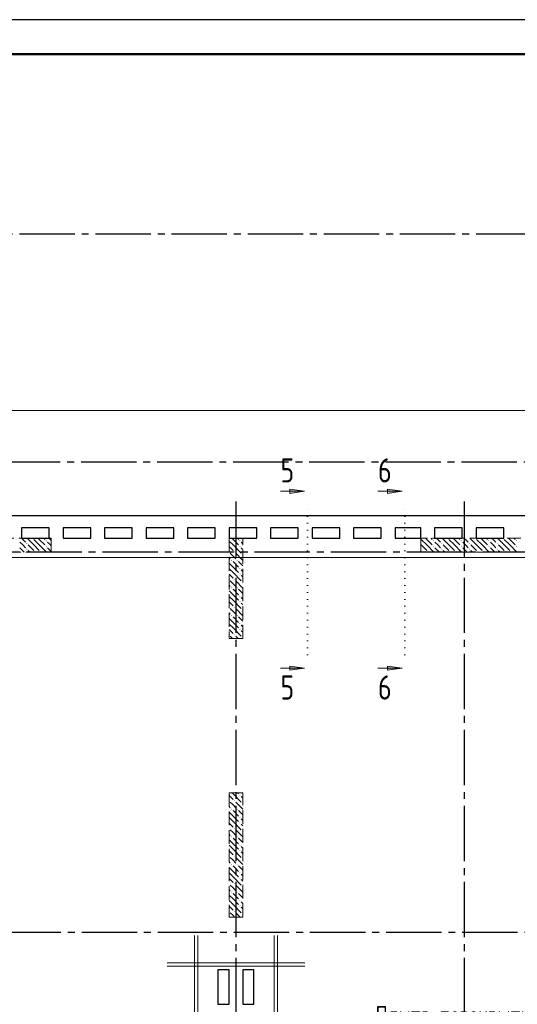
# Model space of a CAD drawing. Header units: millimetres. Extents: x 0 to 61017, y 0 to 42000.
# Tile 16 of 26: x 25113 to 32307, y 27760 to 42000. Entities that reach past the tile are written whole.
import ezdxf

# ---------------------------------------------------------------- set-up
doc = ezdxf.new("R2010")
doc.units = ezdxf.units.MM
for name, pattern in [('______2', [270, 200, -70]), ('______5', [1100, 800, -100, 100, -100]), ('______9', [100, 0, -100])]:
    doc.linetypes.add(name, pattern=pattern)
for name, color, linetype, lineweight in [('Standard', 7, 'Continuous', 25), ('ЖБ Пилон', 180, 'Continuous', 25), ('Обрамление проемов стержнями', 7, 'Continuous', 25), ('Оси', 40, '______5', 18), ('Позиционная метка линия выноска', 7, 'Continuous', 13), ('Примечания', 7, 'Continuous', 25), ('Узлы символ', 7, 'Continuous', 25)]:
    doc.layers.add(name, color=color, linetype=linetype, lineweight=lineweight)
doc.layers.add('ЖБ Перекрытие верхний уровень', color=7, linetype='Continuous', lineweight=25, true_color=0xe0e0ff)
doc.styles.add('GOST 2.304-81', font='txt')
doc.styles.add('ISOCPEUR', font='txt')

msp = doc.modelspace()

# ---------------------------------------------------------------- hatches: boundary and pattern name
at = {"layer": 'ЖБ Пилон', "linetype": 'Continuous', "lineweight": 18, "transparency": 33554687}
for points in [[(25300, 34500), (25297, 34497), (25294, 34500)], [(25490, 34463), (25497, 34470), (25503, 34463), (25497, 34457)], [(28290, 34463), (28297, 34470), (28303, 34463), (28297, 34457)], [(31090, 34463), (31097, 34470), (31103, 34463), (31097, 34457)], [(31300, 34500), (31297, 34497), (31294, 34500)], [(31490, 34463), (31497, 34470), (31503, 34463), (31497, 34457)], [(31700, 34500), (31697, 34497), (31694, 34500)], [(31890, 34463), (31897, 34470), (31903, 34463), (31897, 34457)], [(32100, 34500), (32097, 34497), (32094, 34500)], [(32290, 34463), (32297, 34470), (32303, 34463), (32297, 34457)], [(25210, 34423), (25217, 34430), (25223, 34423), (25217, 34417)], [(25210, 34343), (25217, 34350), (25223, 34343), (25217, 34337)], [(25490, 34383), (25497, 34390), (25503, 34383), (25497, 34377)], [(28290, 34383), (28297, 34390), (28303, 34383), (28297, 34377)], [(31090, 34383), (31097, 34390), (31103, 34383), (31097, 34377)], [(31210, 34423), (31217, 34430), (31223, 34423), (31217, 34417)], [(31210, 34343), (31217, 34350), (31223, 34343), (31217, 34337)], [(31490, 34383), (31497, 34390), (31503, 34383), (31497, 34377)], [(31610, 34423), (31617, 34430), (31623, 34423), (31617, 34417)], [(31610, 34343), (31617, 34350), (31623, 34343), (31617, 34337)], [(31890, 34383), (31897, 34390), (31903, 34383), (31897, 34377)], [(32010, 34423), (32017, 34430), (32023, 34423), (32017, 34417)], [(32010, 34343), (32017, 34350), (32023, 34343), (32017, 34337)], [(32290, 34383), (32297, 34390), (32303, 34383), (32297, 34377)], [(25330, 34303), (25337, 34310), (25343, 34303), (25340, 34300), (25334, 34300)], [(25410, 34303), (25417, 34310), (25423, 34303), (25420, 34300), (25414, 34300)], [(28140, 34307), (28143, 34303), (28140, 34300)], [(28170, 34183), (28177, 34190), (28183, 34183), (28177, 34177)], [(28210, 34303), (28217, 34310), (28223, 34303), (28217, 34297)], [(28250, 34183), (28257, 34190), (28263, 34183), (28257, 34177)], [(28330, 34263), (28337, 34270), (28340, 34267), (28340, 34260), (28337, 34257)], [(30930, 34303), (30937, 34310), (30943, 34303), (30940, 34300), (30934, 34300)], [(31010, 34303), (31017, 34310), (31023, 34303), (31020, 34300), (31014, 34300)], [(31330, 34303), (31337, 34310), (31343, 34303), (31340, 34300), (31334, 34300)], [(31410, 34303), (31417, 34310), (31423, 34303), (31420, 34300), (31414, 34300)], [(31730, 34303), (31737, 34310), (31743, 34303), (31740, 34300), (31734, 34300)], [(31810, 34303), (31817, 34310), (31823, 34303), (31820, 34300), (31814, 34300)], [(32130, 34303), (32137, 34310), (32143, 34303), (32140, 34300), (32134, 34300)], [(32210, 34303), (32217, 34310), (32223, 34303), (32220, 34300), (32214, 34300)], [(28290, 34063), (28297, 34070), (28303, 34063), (28297, 34057)], [(28140, 33907), (28143, 33903), (28140, 33900)], [(28210, 33903), (28217, 33910), (28223, 33903), (28217, 33897)], [(28290, 33983), (28297, 33990), (28303, 33983), (28297, 33977)], [(28170, 33783), (28177, 33790), (28183, 33783), (28177, 33777)], [(28250, 33783), (28257, 33790), (28263, 33783), (28257, 33777)], [(28330, 33863), (28337, 33870), (28340, 33867), (28340, 33860), (28337, 33857)], [(28290, 33663), (28297, 33670), (28303, 33663), (28297, 33657)], [(28140, 33507), (28143, 33503), (28140, 33500)], [(28210, 33503), (28217, 33510), (28223, 33503), (28217, 33497)], [(28290, 33583), (28297, 33590), (28303, 33583), (28297, 33577)], [(28330, 33463), (28337, 33470), (28340, 33467), (28340, 33460), (28337, 33457)], [(28170, 33383), (28177, 33390), (28183, 33383), (28177, 33377)], [(28250, 33383), (28257, 33390), (28263, 33383), (28257, 33377)], [(28290, 33263), (28297, 33270), (28303, 33263), (28297, 33257)], [(28290, 33183), (28297, 33190), (28303, 33183), (28297, 33177)], [(28140, 33107), (28143, 33103), (28140, 33100)], [(28210, 33103), (28217, 33110), (28223, 33103), (28217, 33097)], [(28330, 33063), (28337, 33070), (28340, 33067), (28340, 33060), (28337, 33057)], [(28290, 30783), (28297, 30790), (28303, 30783), (28297, 30777)], [(28140, 30707), (28143, 30703), (28140, 30700)], [(28210, 30703), (28217, 30710), (28223, 30703), (28217, 30697)], [(28330, 30663), (28337, 30670), (28340, 30667), (28340, 30660), (28337, 30657)], [(28170, 30583), (28177, 30590), (28183, 30583), (28177, 30577)], [(28250, 30583), (28257, 30590), (28263, 30583), (28257, 30577)], [(28290, 30463), (28297, 30470), (28303, 30463), (28297, 30457)], [(28290, 30383), (28297, 30390), (28303, 30383), (28297, 30377)], [(28140, 30307), (28143, 30303), (28140, 30300)], [(28170, 30183), (28177, 30190), (28183, 30183), (28177, 30177)], [(28210, 30303), (28217, 30310), (28223, 30303), (28217, 30297)], [(28250, 30183), (28257, 30190), (28263, 30183), (28257, 30177)], [(28330, 30263), (28337, 30270), (28340, 30267), (28340, 30260), (28337, 30257)], [(28290, 30063), (28297, 30070), (28303, 30063), (28297, 30057)], [(28140, 29907), (28143, 29903), (28140, 29900)], [(28210, 29903), (28217, 29910), (28223, 29903), (28217, 29897)], [(28290, 29983), (28297, 29990), (28303, 29983), (28297, 29977)], [(28170, 29783), (28177, 29790), (28183, 29783), (28177, 29777)], [(28250, 29783), (28257, 29790), (28263, 29783), (28257, 29777)], [(28330, 29863), (28337, 29870), (28340, 29867), (28340, 29860), (28337, 29857)], [(28290, 29663), (28297, 29670), (28303, 29663), (28297, 29657)], [(28140, 29507), (28143, 29503), (28140, 29500)], [(28210, 29503), (28217, 29510), (28223, 29503), (28217, 29497)], [(28290, 29583), (28297, 29590), (28303, 29583), (28297, 29577)], [(28170, 29383), (28177, 29390), (28183, 29383), (28177, 29377)], [(28250, 29383), (28257, 29390), (28263, 29383), (28257, 29377)], [(28330, 29463), (28337, 29470), (28340, 29467), (28340, 29460), (28337, 29457)], [(28290, 29263), (28297, 29270), (28303, 29263), (28297, 29257)], [(28140, 29107), (28143, 29103), (28140, 29100)], [(28210, 29103), (28217, 29110), (28223, 29103), (28217, 29097)], [(28290, 29183), (28297, 29190), (28303, 29183), (28297, 29177)], [(28330, 29063), (28337, 29070), (28340, 29067), (28340, 29060), (28337, 29057)]]:
    msp.add_hatch(color=7, dxfattribs=at).paths.add_polyline_path(points, flags=16)
at = {"layer": 'Узлы символ', "linetype": 'Continuous', "lineweight": 13, "transparency": 33554687}
for points in [[(29020, 35209), (29230, 35179), (29020, 35149)], [(30430, 35209), (30640, 35179), (30430, 35149)], [(29020, 32652), (29230, 32622), (29020, 32592)], [(30430, 32652), (30640, 32622), (30430, 32592)]]:
    msp.add_hatch(color=7, dxfattribs=at).paths.add_polyline_path(points, flags=16)

# ---------------------------------------------------------------- linework, layer by layer
at = {"layer": 'Standard', "color": 7, "linetype": 'Continuous', "lineweight": 25, "transparency": 33554687}
for p, q in [((22060, 34830), (28240, 34830)), ((28240, 34830), (34420, 34830)), ((25140, 34650), (25140, 34500)), ((25540, 34650), (25140, 34650)), ((25540, 34500), (25540, 34650)), ((25740, 34650), (25740, 34500)), ((26140, 34650), (25740, 34650)), ((26140, 34500), (26140, 34650)), ((26340, 34650), (26340, 34500)), ((26740, 34650), (26340, 34650)), ((26740, 34500), (26740, 34650)), ((26940, 34650), (26940, 34500)), ((27340, 34650), (26940, 34650)), ((27340, 34500), (27340, 34650)), ((27540, 34650), (27540, 34500)), ((27940, 34650), (27540, 34650)), ((27940, 34500), (27940, 34650)), ((28140, 34650), (28140, 34500)), ((28240, 34650), (28140, 34650)), ((28540, 34650), (28240, 34650)), ((28540, 34500), (28540, 34650)), ((28740, 34650), (28740, 34500)), ((29140, 34650), (28740, 34650)), ((29140, 34500), (29140, 34650)), ((29340, 34650), (29340, 34500)), ((29740, 34650), (29340, 34650)), ((29740, 34500), (29740, 34650)), ((29940, 34650), (29940, 34500)), ((30340, 34650), (29940, 34650)), ((30340, 34500), (30340, 34650)), ((30540, 34650), (30540, 34500)), ((30910, 34650), (30540, 34650)), ((30910, 34500), (30910, 34650)), ((31110, 34650), (31110, 34500)), ((31510, 34650), (31110, 34650)), ((31510, 34500), (31510, 34650)), ((31710, 34650), (31710, 34500)), ((32110, 34650), (31710, 34650)), ((32110, 34500), (32110, 34650)), ((25140, 34500), (25540, 34500)), ((25740, 34500), (26140, 34500)), ((26340, 34500), (26740, 34500)), ((26940, 34500), (27340, 34500)), ((27540, 34500), (27940, 34500)), ((28140, 34500), (28240, 34500)), ((28240, 34500), (28540, 34500)), ((28740, 34500), (29140, 34500)), ((29340, 34500), (29740, 34500)), ((29940, 34500), (30340, 34500)), ((30540, 34500), (30910, 34500)), ((31110, 34500), (31510, 34500)), ((31710, 34500), (32110, 34500)), ((27980, 28260), (27980, 27760)), ((28140, 28260), (27980, 28260)), ((28140, 27760), (28140, 28260)), ((28340, 28260), (28340, 27760)), ((28500, 28260), (28340, 28260)), ((28500, 27760), (28500, 28260)), ((27980, 27760), (28140, 27760)), ((28340, 27760), (28500, 27760))]:
    msp.add_line(p, q, dxfattribs=at)
at = {"layer": 'Standard', "color": 7, "linetype": 'Continuous', "lineweight": 13, "transparency": 33554687}
msp.add_lwpolyline([(0, 0), (59400, 0), (59400, 42000), (0, 42000), (0, 0)], close=True, dxfattribs=at)
at = {"layer": 'Standard', "color": 7, "linetype": 'Continuous', "lineweight": -3, "transparency": 33554687}
msp.add_lwpolyline([(0, 42000), (0, 0), (59400, 0), (59400, 42000), (0, 42000)], dxfattribs=at)
at = {"layer": 'Standard', "color": 7, "linetype": 'Continuous', "lineweight": 25, "transparency": 33554687}
for points in [[(0, 42000), (0, 0), (59400, 0), (59400, 42000), (0, 42000)], [(59400, 42000), (0, 42000), (0, 0), (59400, 0), (59400, 42000)]]:
    msp.add_lwpolyline(points, dxfattribs=at)
at = {"layer": 'Standard', "color": 7, "linetype": 'Continuous', "lineweight": 13, "transparency": 33554687}
msp.add_lwpolyline([(59400, 42000), (0, 42000), (0, 0), (59400, 0), (59400, 42000)], dxfattribs=at)
msp.add_lwpolyline([(59400, 42000), (0, 42000), (0, 0), (59400, 0), (59400, 42000)], dxfattribs=at)
at = {"layer": 'Standard', "color": 7, "linetype": 'Continuous', "lineweight": 50, "transparency": 33554687}
msp.add_lwpolyline([(2000, 41500), (58900, 41500), (58900, 500), (2000, 500), (2000, 41500)], close=True, dxfattribs=at)
at = {"layer": 'Standard', "color": 254, "linetype": 'Continuous', "lineweight": 13, "true_color": 0xc4c4ff, "transparency": 33554687}
msp.add_lwpolyline([(7000, 19770), (49810, 19770), (49810, 36350), (7000, 36350), (7000, 19770)], dxfattribs=at)
at = {"layer": 'ЖБ Перекрытие верхний уровень', "color": 7, "linetype": 'Continuous', "lineweight": 18, "transparency": 33554687}
for p, q in [((28240, 34830), (22060, 34830)), ((34420, 34830), (28240, 34830)), ((25140, 34500), (25140, 34650)), ((25140, 34650), (25540, 34650)), ((25540, 34650), (25540, 34500)), ((25740, 34650), (26140, 34650)), ((25740, 34500), (25740, 34650)), ((26140, 34650), (26140, 34500)), ((26340, 34500), (26340, 34650)), ((26340, 34650), (26740, 34650)), ((26740, 34650), (26740, 34500)), ((26940, 34500), (26940, 34650)), ((26940, 34650), (27340, 34650)), ((27340, 34650), (27340, 34500)), ((27540, 34650), (27940, 34650)), ((27540, 34500), (27540, 34650)), ((27940, 34650), (27940, 34500)), ((28140, 34500), (28140, 34650)), ((28140, 34650), (28240, 34650)), ((28240, 34650), (28540, 34650)), ((28540, 34650), (28540, 34500)), ((28740, 34500), (28740, 34650)), ((28740, 34650), (29140, 34650)), ((29140, 34650), (29140, 34500)), ((29340, 34500), (29340, 34650)), ((29340, 34650), (29740, 34650)), ((29740, 34650), (29740, 34500)), ((29940, 34650), (30340, 34650)), ((29940, 34500), (29940, 34650)), ((30340, 34650), (30340, 34500)), ((30540, 34500), (30540, 34650)), ((30540, 34650), (30910, 34650)), ((30910, 34650), (30910, 34500)), ((31110, 34500), (31110, 34650)), ((31110, 34650), (31510, 34650)), ((31510, 34650), (31510, 34500)), ((31710, 34500), (31710, 34650)), ((31710, 34650), (32110, 34650)), ((32110, 34650), (32110, 34500)), ((25540, 34500), (25140, 34500)), ((26140, 34500), (25740, 34500)), ((26740, 34500), (26340, 34500)), ((27340, 34500), (26940, 34500)), ((27940, 34500), (27540, 34500)), ((28240, 34500), (28140, 34500)), ((28540, 34500), (28240, 34500)), ((29140, 34500), (28740, 34500)), ((29740, 34500), (29340, 34500)), ((30340, 34500), (29940, 34500)), ((30910, 34500), (30540, 34500)), ((31510, 34500), (31110, 34500)), ((32110, 34500), (31710, 34500)), ((28140, 28260), (27980, 28260)), ((27980, 28260), (27980, 27760)), ((28140, 27760), (28140, 28260)), ((28500, 28260), (28340, 28260)), ((28340, 28260), (28340, 27760)), ((28500, 27760), (28500, 28260)), ((27980, 27760), (28140, 27760)), ((28340, 27760), (28500, 27760))]:
    msp.add_line(p, q, dxfattribs=at)
at = {"layer": 'ЖБ Пилон', "color": 253, "linetype": '______2', "lineweight": 13, "true_color": 0xa0a0a0, "transparency": 33554687}
for p, q in [((25570, 34500), (24120, 34500)), ((25570, 34300), (25570, 34500)), ((28140, 34500), (28140, 33050)), ((28340, 34500), (28140, 34500)), ((28340, 33050), (28340, 34500)), ((32360, 34500), (30910, 34500)), ((30910, 34500), (30910, 34300)), ((24120, 34300), (25570, 34300)), ((30910, 34300), (32360, 34300)), ((28140, 33050), (28340, 33050)), ((28140, 30820), (28140, 29020)), ((28340, 30820), (28140, 30820)), ((28340, 29020), (28340, 30820)), ((28140, 29020), (28340, 29020))]:
    msp.add_line(p, q, dxfattribs=at)
at = {"layer": 'ЖБ Пилон', "color": 9, "linetype": 'Continuous', "lineweight": 18, "true_color": 0xc7c7c7, "transparency": 33554687}
for p, q in [((25140, 34500), (25197, 34443)), ((25317, 34403), (25220, 34500)), ((25317, 34483), (25397, 34403)), ((25397, 34483), (25380, 34500)), ((25397, 34483), (25477, 34403)), ((25460, 34500), (25477, 34483)), ((25540, 34500), (25570, 34470)), ((28197, 34483), (28180, 34500)), ((28197, 34483), (28277, 34403)), ((28260, 34500), (28277, 34483)), ((30917, 34483), (30997, 34403)), ((30997, 34483), (30980, 34500)), ((30997, 34483), (31077, 34403)), ((31060, 34500), (31077, 34483)), ((31140, 34500), (31197, 34443)), ((31317, 34403), (31220, 34500)), ((31317, 34483), (31397, 34403)), ((31397, 34483), (31380, 34500)), ((31397, 34483), (31477, 34403)), ((31460, 34500), (31477, 34483)), ((31540, 34500), (31597, 34443)), ((31717, 34403), (31620, 34500)), ((31717, 34483), (31797, 34403)), ((31797, 34483), (31780, 34500)), ((31797, 34483), (31877, 34403)), ((31860, 34500), (31877, 34483)), ((31940, 34500), (31997, 34443)), ((32117, 34403), (32020, 34500)), ((32117, 34483), (32197, 34403)), ((32197, 34483), (32180, 34500)), ((32197, 34483), (32277, 34403)), ((32260, 34500), (32277, 34483)), ((25157, 34403), (25117, 34443)), ((25117, 34363), (25180, 34300)), ((25197, 34363), (25157, 34403)), ((25237, 34403), (25317, 34323)), ((25237, 34323), (25260, 34300)), ((25317, 34403), (25397, 34323)), ((25397, 34403), (25500, 34300)), ((25557, 34403), (25517, 34443)), ((25517, 34363), (25570, 34310)), ((25570, 34390), (25557, 34403)), ((28140, 34460), (28197, 34403)), ((28140, 34380), (28197, 34323)), ((28197, 34403), (28317, 34283)), ((28340, 34420), (28317, 34443)), ((28317, 34363), (28340, 34340)), ((30917, 34403), (30910, 34410)), ((30910, 34330), (30917, 34323)), ((30917, 34403), (30997, 34323)), ((30997, 34403), (31100, 34300)), ((31157, 34403), (31117, 34443)), ((31117, 34363), (31180, 34300)), ((31197, 34363), (31157, 34403)), ((31237, 34403), (31317, 34323)), ((31237, 34323), (31260, 34300)), ((31317, 34403), (31397, 34323)), ((31397, 34403), (31500, 34300)), ((31557, 34403), (31517, 34443)), ((31517, 34363), (31580, 34300)), ((31597, 34363), (31557, 34403)), ((31637, 34403), (31717, 34323)), ((31637, 34323), (31660, 34300)), ((31717, 34403), (31797, 34323)), ((31797, 34403), (31900, 34300)), ((31957, 34403), (31917, 34443)), ((31917, 34363), (31980, 34300)), ((31997, 34363), (31957, 34403)), ((32037, 34403), (32117, 34323)), ((32037, 34323), (32060, 34300)), ((32117, 34403), (32197, 34323)), ((32197, 34403), (32300, 34300)), ((28140, 34220), (28157, 34203)), ((28197, 34243), (28157, 34283)), ((28237, 34203), (28197, 34243)), ((28237, 34283), (28340, 34180)), ((28197, 34083), (28140, 34140)), ((28140, 34060), (28197, 34003)), ((28197, 34163), (28277, 34083)), ((28197, 34083), (28277, 34003)), ((28277, 34163), (28340, 34100)), ((28340, 34020), (28317, 34043)), ((28140, 33980), (28197, 33923)), ((28197, 34003), (28317, 33883)), ((28317, 33963), (28340, 33940)), ((28140, 33820), (28157, 33803)), ((28197, 33843), (28157, 33883)), ((28237, 33803), (28197, 33843)), ((28197, 33763), (28277, 33683)), ((28237, 33883), (28340, 33780)), ((28277, 33763), (28340, 33700)), ((28197, 33683), (28140, 33740)), ((28140, 33660), (28197, 33603)), ((28197, 33683), (28277, 33603)), ((28340, 33620), (28317, 33643)), ((28140, 33580), (28197, 33523)), ((28197, 33443), (28157, 33483)), ((28197, 33603), (28317, 33483)), ((28237, 33483), (28340, 33380)), ((28317, 33563), (28340, 33540)), ((28140, 33420), (28157, 33403)), ((28197, 33283), (28140, 33340)), ((28237, 33403), (28197, 33443)), ((28197, 33363), (28277, 33283)), ((28277, 33363), (28340, 33300)), ((28140, 33260), (28197, 33203)), ((28140, 33180), (28197, 33123)), ((28197, 33283), (28277, 33203)), ((28197, 33203), (28317, 33083)), ((28340, 33220), (28317, 33243)), ((28190, 33050), (28157, 33083)), ((28237, 33083), (28270, 33050)), ((28317, 33163), (28340, 33140)), ((28140, 30780), (28197, 30723)), ((28180, 30820), (28197, 30803)), ((28197, 30803), (28317, 30683)), ((28260, 30820), (28277, 30803)), ((28317, 30763), (28340, 30740)), ((28140, 30620), (28157, 30603)), ((28197, 30643), (28157, 30683)), ((28237, 30603), (28197, 30643)), ((28237, 30683), (28340, 30580)), ((28197, 30483), (28140, 30540)), ((28197, 30563), (28277, 30483)), ((28197, 30483), (28277, 30403)), ((28277, 30563), (28340, 30500)), ((28140, 30460), (28197, 30403)), ((28140, 30380), (28197, 30323)), ((28197, 30403), (28317, 30283)), ((28340, 30420), (28317, 30443)), ((28317, 30363), (28340, 30340)), ((28140, 30220), (28157, 30203)), ((28197, 30243), (28157, 30283)), ((28237, 30203), (28197, 30243)), ((28237, 30283), (28340, 30180)), ((28197, 30083), (28140, 30140)), ((28140, 30060), (28197, 30003)), ((28197, 30163), (28277, 30083)), ((28197, 30083), (28277, 30003)), ((28277, 30163), (28340, 30100)), ((28140, 29980), (28197, 29923)), ((28197, 30003), (28317, 29883)), ((28340, 30020), (28317, 30043)), ((28317, 29963), (28340, 29940)), ((28140, 29820), (28157, 29803)), ((28197, 29843), (28157, 29883)), ((28237, 29803), (28197, 29843)), ((28197, 29763), (28277, 29683)), ((28237, 29883), (28340, 29780)), ((28277, 29763), (28340, 29700)), ((28197, 29683), (28140, 29740)), ((28140, 29660), (28197, 29603)), ((28197, 29683), (28277, 29603)), ((28340, 29620), (28317, 29643)), ((28140, 29580), (28197, 29523)), ((28197, 29443), (28157, 29483)), ((28197, 29603), (28317, 29483)), ((28237, 29483), (28340, 29380)), ((28317, 29563), (28340, 29540)), ((28140, 29420), (28157, 29403)), ((28197, 29283), (28140, 29340)), ((28237, 29403), (28197, 29443)), ((28197, 29363), (28277, 29283)), ((28277, 29363), (28340, 29300)), ((28140, 29260), (28197, 29203)), ((28197, 29283), (28277, 29203)), ((28197, 29203), (28317, 29083)), ((28340, 29220), (28317, 29243)), ((28140, 29180), (28197, 29123)), ((28197, 29043), (28157, 29083)), ((28237, 29083), (28300, 29020)), ((28317, 29163), (28340, 29140)), ((28140, 29020), (28140, 29020)), ((28220, 29020), (28197, 29043))]:
    msp.add_line(p, q, dxfattribs=at)
at = {"layer": 'Обрамление проемов стержнями', "color": 7, "linetype": 'Continuous', "lineweight": 18, "transparency": 33554687}
for p, q in [((27640, 26725), (27640, 28755)), ((27690, 26725), (27690, 28755)), ((28790, 26725), (28790, 28755)), ((28840, 26725), (28840, 28755)), ((27245, 28360), (29235, 28360)), ((27245, 28310), (29235, 28310))]:
    msp.add_line(p, q, dxfattribs=at)
at = {"layer": 'Оси', "color": 8, "linetype": '______5', "lineweight": -3, "transparency": 33554687}
for p, q in [((43510, 38900), (4600, 38900)), ((43300, 35600), (4600, 35600)), ((28240, 35030), (28240, 16970)), ((31540, 35030), (31540, 16970)), ((50210, 34300), (4600, 34300)), ((50210, 34300), (4600, 34300)), ((49910, 28800), (4600, 28800))]:
    msp.add_line(p, q, dxfattribs=at)
at = {"layer": 'Позиционная метка линия выноска', "color": 251, "linetype": 'Continuous', "lineweight": 13, "true_color": 0x494949, "transparency": 33554687}
msp.add_lwpolyline([(49330, 34220), (7380, 34220), (7380, 28540), (7980, 28540), (7980, 26940), (7380, 26940), (7380, 21450)], dxfattribs=at)
at = {"layer": 'Узлы символ', "color": 7, "linetype": 'Continuous', "lineweight": 13, "transparency": 33554687}
for p, q in [((29230, 35179), (28883, 35179)), ((29020, 35179), (29005, 35179)), ((29020, 35149), (29020, 35209)), ((29020, 35209), (29230, 35179)), ((29230, 35179), (29020, 35149)), ((29230, 35179), (29230, 35179)), ((29230, 35179), (29230, 35179)), ((29230, 35179), (29230, 35179)), ((30640, 35179), (30293, 35179)), ((30430, 35179), (30415, 35179)), ((30430, 35149), (30430, 35209)), ((30430, 35209), (30640, 35179)), ((30640, 35179), (30430, 35149)), ((30640, 35179), (30640, 35179)), ((30640, 35179), (30640, 35179)), ((30640, 35179), (30640, 35179)), ((29230, 32622), (28883, 32622)), ((29020, 32622), (29005, 32622)), ((29020, 32592), (29020, 32652)), ((29020, 32652), (29230, 32622)), ((29230, 32622), (29020, 32592)), ((29230, 32622), (29230, 32622)), ((29230, 32622), (29230, 32622)), ((29230, 32622), (29230, 32622)), ((30640, 32622), (30293, 32622)), ((30430, 32622), (30415, 32622)), ((30430, 32592), (30430, 32652)), ((30430, 32652), (30640, 32622)), ((30640, 32622), (30430, 32592)), ((30640, 32622), (30640, 32622)), ((30640, 32622), (30640, 32622)), ((30640, 32622), (30640, 32622))]:
    msp.add_line(p, q, dxfattribs=at)
at = {"layer": 'Узлы символ', "color": 7, "linetype": '______9', "lineweight": 13, "transparency": 33554687}
for p, q in [((29272, 32815), (29272, 34956)), ((30682, 32815), (30682, 34956))]:
    msp.add_line(p, q, dxfattribs=at)

# ---------------------------------------------------------------- texts
at = {"layer": 'Примечания', "color": 251, "linetype": 'Continuous', "lineweight": 25, "true_color": 0x656565, "transparency": 33554687, "insert": (30256, 27416), "char_height": 250, "width": 2505.59, "attachment_point": 7, "style": 'GOST 2.304-81'}
msp.add_mtext('Плита\\~перекрытия', dxfattribs=at)
at = {"layer": 'Узлы символ', "color": 7, "linetype": 'Continuous', "lineweight": 35, "transparency": 33554687, "char_height": 350, "width": 380.81, "attachment_point": 7, "style": 'ISOCPEUR'}
for s, insert in [('\\W0.78;5', (28883, 35307)), ('\\W0.78;6', (30293, 35307)), ('\\W0.78;5', (28883, 32167)), ('\\W0.78;6', (30293, 32167))]:
    msp.add_mtext(s, dxfattribs=dict(at, insert=insert))

doc.saveas('drawing.dxf')
